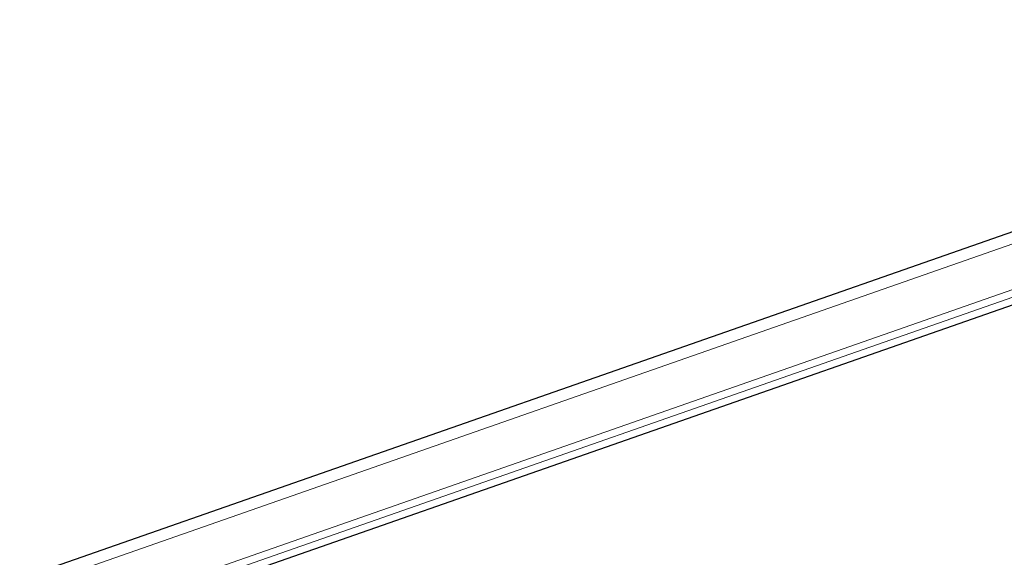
# Model space of a CAD drawing. Header units: millimetres. Extents: x 18815 to 33811, y -1140 to 12702.
# Tile 44 of 45: x 30384 to 31275, y 6088 to 6574. Entities that reach past the tile are written whole.
import ezdxf

# ---------------------------------------------------------------- set-up
doc = ezdxf.new("R2010")
doc.units = ezdxf.units.MM
doc.layers.add('22_Metselwerk', color=7, linetype='Continuous', lineweight=18)

# ---------------------------------------------------------------- blocks, each defined once
blk = doc.blocks.new('20250708 24278 TO concept_rvt-3-3D - Meterkast')
at = {"layer": '22_Metselwerk', "lineweight": 30}
for p, q in [((-21003.97, 6574.02), (-22450.79, 6068.58)), ((-22374.71, 6029.04), (-20927.89, 6534.48))]:
    blk.add_line(p, q, dxfattribs=at)
at = {"layer": '22_Metselwerk', "lineweight": 9}
for p, q in [((-22438.11, 6061.99), (-20991.29, 6567.43)), ((-22390.56, 6037.27), (-20943.74, 6542.71)), ((-22382.63, 6033.15), (-20935.81, 6538.59))]:
    blk.add_line(p, q, dxfattribs=at)

msp = doc.modelspace()

# ---------------------------------------------------------------- block references
at = {"lineweight": 5}
msp.add_blockref('20250708 24278 TO concept_rvt-3-3D - Meterkast', (52835.05, 0), dxfattribs=at)

doc.saveas('drawing.dxf')
